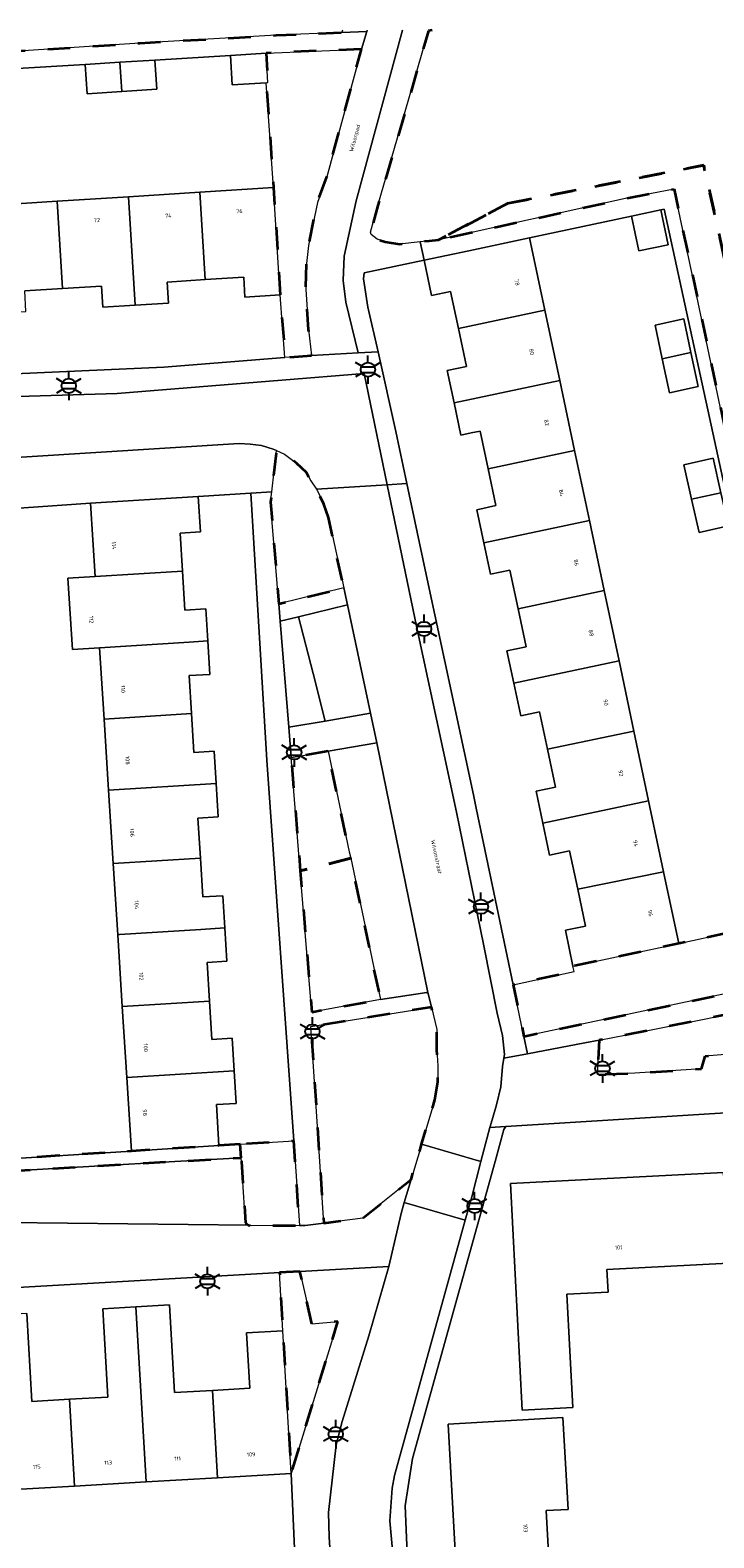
# Model space of a CAD drawing. Extents: x 105780 to 185197, y 477999 to 525027.
# Tile 126 of 256: x 106958 to 107018, y 479967 to 480100. Entities that reach past the tile are written whole.
import ezdxf
from ezdxf.enums import TextEntityAlignment as Align

# ---------------------------------------------------------------- set-up
doc = ezdxf.new("R2010")
doc.units = 0
doc.linetypes.add('XX-HIDDEN', pattern=[4, 2, -2])
for name, color, linetype, lineweight in [('B-GV-GR-HAAG_01-G', 252, 'GR-HAAG1', 13), ('B-GV-GR-MATERIAALGRENS-G', 252, 'XX-HIDDEN', 35), ('B-RO-IE-MEUBILAIR_WEGMEUBILAIR-S', 252, 'Continuous', 25), ('B-XX-KG-KADASTRAAL_BEBOUWING-G', 252, 'Continuous', 20), ('B1-WE-OG-BEBOUWING-T18', 7, 'Continuous', 18), ('B1-WE-OG-TERREIN_ERF-GV', 252, 'Continuous', 18), ('B1-WE-OG-TOPOGRAFIE-T18', 10, 'Continuous', 18), ('B1-WE-VH-VERHARDING_ASFALT-GV', 252, 'Continuous', 18), ('B1-WE-VH-VERHARDING_BETONSTRAATSTEEN-GV', 252, 'Continuous', 18), ('B1-WE-VH-VERHARDING_FUNDERING_ZAND-GV', 7, 'Continuous', 18), ('B1-WE-VH-VERHARDING_TEGEL-GV', 252, 'Continuous', 18)]:
    doc.layers.add(name, color=color, linetype=linetype, lineweight=lineweight)
doc.styles.add('NLCS-ISO', font='NLCS-ISO.ttf')
doc.styles.add('NLCS-ISO-M200-T18', font='NLCS-ISO.ttf', dxfattribs={"height": 0.36})
doc.linetypes.add('GR-HAAG1', pattern='A,6,[176,NLCS.shx,S=0.125,R=0,X=0,Y=0],-2', length=8)

# ---------------------------------------------------------------- blocks, each defined once
blk = doc.blocks.new('B-SIE-WEG_LICHTMAST-SO')
at = {"ltscale": 0.1}
for p, q in [((-1.1, 0.63), (-2.19, 1.27)), ((0, 1.27), (0, 2.53)), ((1.1, 0.63), (2.19, 1.27)), ((-1.1, -0.63), (-2.19, -1.27)), ((0, -1.27), (0, -2.53)), ((1.1, -0.63), (2.19, -1.27))]:
    blk.add_line(p, q, dxfattribs=at)
at = {"flags": 128}
for points in [[(-1.16, 0.5), (1.16, 0.5)], [(-1.16, -0.5), (1.16, -0.5)]]:
    blk.add_lwpolyline(points, dxfattribs=at)
at = {"ltscale": 0.1}
blk.add_circle((0, 0), 1.27, dxfattribs=at)
at = {"style": 'NLCS-ISO'}
blk.add_attdef('TYPE', text='', height=1.8, dxfattribs=at).set_placement((0, 2.53), align=Align.BOTTOM_CENTER)

msp = doc.modelspace()

# ---------------------------------------------------------------- linework, layer by layer
at = {"layer": 'B-GV-GR-HAAG_01-G', "flags": 128}
for points in [[(106981.447, 480048.152), (106979.83, 480047.756), (106980.586, 480038.386), (106983.818, 480038.936), (106982.738, 480043.133)], [(106976.301, 480001.517), (106974.418, 480001.4), (106966.682, 480000.91), (106954.538, 480000.15), (106954.54, 480000), (106954.567, 479999.111), (106956.314, 479999.172), (106970.526, 480000), (106976.374, 480000.334)]]:
    msp.add_lwpolyline(points, close=True, dxfattribs=at)
at = {"layer": 'B-GV-GR-MATERIAALGRENS-G', "flags": 128}
for points in [[(106899.96, 480100.013), (106900.788, 480094.677), (106902.229, 480094.74), (106906.062, 480094.908), (106919.676, 480095.873), (106947.698, 480097.574), (106967.413, 480098.865), (106979.473, 480099.56), (106985.294, 480099.797), (106985.352, 480100.013)], [(106993.282, 480100.013), (106992.954, 480099.948), (106991.939, 480096.461), (106988.464, 480084.524), (106987.82, 480082.153), (106987.887, 480081.934), (106988.398, 480081.522), (106989.119, 480081.313), (106990.375, 480081.091), (106992.218, 480081.302), (106993.016, 480081.393), (106993.845, 480081.488), (107000, 480084.704), (107017.281, 480088.066), (107028.562, 480037.561), (107032.786, 480018.954), (107033.08, 480014.436), (107037.444, 480014.511), (107040.714, 480022.533), (107041.165, 480024.19), (107042.854, 480025.506), (107036.732, 480049.453), (107036.751, 480049.726), (107033.365, 480064.523), (107030.285, 480077.437), (107029.729, 480081.306), (107027.206, 480098.863), (107027.184, 480100.013)]]:
    msp.add_lwpolyline(points, dxfattribs=at)
for points in [[(106987.023, 480098.338), (106978.58, 480097.984), (106978.748, 480095.378), (106978.599, 480095.366), (106979.247, 480086.097), (106979.843, 480076.606), (106980.256, 480071.072), (106982.588, 480071.257), (106982.347, 480073.539), (106982.107, 480077.078), (106982.171, 480079.376), (106982.341, 480080.966), (106983.123, 480084.781), (106983.963, 480087.054)], [(107000, 480084.704), (106993.845, 480081.488), (107010.374, 480085.121), (107014.675, 480085.962), (107019.355, 480063.813), (107023.167, 480046.452), (107028.021, 480022.087), (107028.056, 480021.913), (107029.329, 480014.316), (107030.854, 480014.397), (107033.08, 480014.436), (107032.786, 480018.954), (107028.562, 480037.561), (107017.281, 480088.066)], [(106984.092, 480056.915), (106983.705, 480058.101), (106983.112, 480059.343), (106983.045, 480059.441), (106982.54, 480060.179), (106982.161, 480060.907), (106981.266, 480061.742), (106980.222, 480062.519), (106979.496, 480062.847), (106979.086, 480059.203), (106978.982, 480058.277), (106979.706, 480049.293), (106985.451, 480050.7)], [(106984.062, 480036.265), (106980.802, 480035.701), (106981.61, 480025.68), (106986.067, 480026.804), (106985.945, 480027.378)], [(106986.067, 480026.804), (106981.61, 480025.68), (106982.163, 480018.827), (106982.616, 480013.211), (106988.714, 480014.31)], [(107027.729, 480017.528), (107026.997, 480021.846), (107026.804, 480021.801), (107024.21, 480021.261), (107015.081, 480019.254), (107005.719, 480017.273), (107005.82, 480016.796), (107000.436, 480015.61), (107001.39, 480011.056), (107027.742, 480016.645)], [(107028.022, 480010.779), (107028.15, 480011.567), (107027.972, 480014.244), (107027.963, 480014.736), (107010.442, 480011.182), (107008.037, 480010.725), (107007.892, 480007.698), (107011.201, 480007.79), (107017.075, 480008.184), (107017.425, 480009.312), (107026.31, 480010.056), (107026.071, 480008.788), (107027.002, 480009.177), (107027.692, 480009.945)], [(106993.518, 480005.452), (106993.773, 480007.029), (106993.782, 480008.44), (106993.688, 480009.88), (106993.677, 480011.664), (106993.215, 480013.641), (106982.549, 480011.916), (106983.328, 480000), (106983.683, 479994.554), (106987.143, 479994.983), (106991.406, 479998.393), (106991.881, 480000), (106992.227, 480001.152), (106992.338, 480001.522)], [(106976.301, 480001.517), (106974.418, 480001.4), (106966.682, 480000.91), (106954.538, 480000.15), (106954.54, 480000), (106954.567, 479999.111), (106956.314, 479999.172), (106970.526, 480000), (106976.374, 480000.334)], [(106981.154, 480000), (106981.026, 480001.809), (106976.301, 480001.517), (106976.374, 480000.334), (106976.397, 480000), (106976.769, 479994.56), (106977.017, 479994.369), (106977.258, 479994.314), (106981.549, 479994.346)], [(106981.581, 479990.275), (106979.775, 479990.173), (106980.073, 479985.023), (106980.803, 479972.405), (106984.937, 479985.843), (106982.624, 479985.641)]]:
    msp.add_lwpolyline(points, close=True, dxfattribs=at)
at = {"layer": 'B-XX-KG-KADASTRAAL_BEBOUWING-G', "flags": 128}
for points in [[(106965.667, 480097.17), (106962.594, 480096.968), (106962.764, 480094.384), (106965.83, 480094.585)], [(106968.748, 480097.373), (106965.667, 480097.17), (106965.83, 480094.585), (106968.918, 480094.788)], [(106978.58, 480097.984), (106975.43, 480097.78), (106975.598, 480095.174), (106978.599, 480095.366), (106978.748, 480095.378)], [(106960.099, 480084.893), (106953.784, 480084.496), (106954.385, 480074.949), (106957.354, 480075.135), (106957.24, 480076.96), (106960.585, 480077.17)], [(106966.415, 480085.29), (106960.099, 480084.893), (106960.585, 480077.17), (106964.045, 480077.388), (106964.163, 480075.515), (106967.019, 480075.694)], [(106972.719, 480085.686), (106966.415, 480085.29), (106967.019, 480075.694), (106969.961, 480075.879), (106969.843, 480077.746), (106973.205, 480077.957)], [(106979.247, 480086.097), (106972.719, 480085.686), (106973.205, 480077.957), (106976.608, 480078.171), (106976.719, 480076.41), (106979.843, 480076.606)], [(107013.504, 480084.116), (107010.893, 480083.572), (107011.534, 480080.499), (107014.145, 480081.043)], [(107001.882, 480081.645), (106996.507, 480080.508), (106992.562, 480079.674), (106993.222, 480076.556), (106994.902, 480076.911), (106995.595, 480073.634), (107003.235, 480075.25)], [(107003.235, 480075.25), (106995.595, 480073.634), (106996.306, 480070.275), (106994.607, 480069.916), (106995.208, 480067.074), (107004.547, 480069.05)], [(107013.613, 480070.968), (107016.148, 480071.505), (107015.512, 480074.484), (107012.978, 480073.943)], [(107016.148, 480071.505), (107013.613, 480070.968), (107014.256, 480067.956), (107016.79, 480068.497)], [(107004.547, 480069.05), (106995.208, 480067.074), (106995.814, 480064.211), (106996.722, 480064.403), (106997.517, 480064.571), (106998.223, 480061.235), (107005.858, 480062.85)], [(107005.858, 480062.85), (106998.223, 480061.235), (106998.912, 480057.976), (106997.23, 480057.62), (106997.852, 480054.679), (107007.17, 480056.65)], [(107016.217, 480058.564), (107018.81, 480059.112), (107018.124, 480062.165), (107015.539, 480061.584)], [(106972.59, 480058.797), (106963.055, 480058.193), (106963.466, 480051.708), (106971.196, 480052.198), (106970.985, 480055.533), (106972.79, 480055.648)], [(107018.81, 480059.112), (107016.217, 480058.564), (107016.88, 480055.614), (107019.465, 480056.195)], [(107007.17, 480056.65), (106997.852, 480054.679), (106998.438, 480051.909), (107000.151, 480052.271), (107000.874, 480048.857), (107008.478, 480050.465)], [(106971.196, 480052.198), (106963.466, 480051.708), (106961.059, 480051.556), (106961.458, 480045.259), (106963.865, 480045.411), (106971.796, 480045.913), (106973.437, 480046.017), (106973.257, 480048.863), (106971.414, 480048.746)], [(107008.478, 480050.465), (107000.874, 480048.857), (107001.582, 480045.506), (106999.887, 480045.148), (107000.493, 480042.282), (107009.793, 480044.25)], [(106973.437, 480046.017), (106971.796, 480045.913), (106963.865, 480045.411), (106964.264, 480039.103), (106971.983, 480039.592), (106971.77, 480042.946), (106973.624, 480043.063)], [(107009.793, 480044.25), (107000.493, 480042.282), (107001.101, 480039.409), (107002.773, 480039.763), (107003.477, 480036.436), (107011.105, 480038.05)], [(106971.983, 480039.592), (106964.264, 480039.103), (106964.662, 480032.816), (106974.161, 480033.417), (106973.98, 480036.272), (106972.2, 480036.159)], [(107011.105, 480038.05), (107003.477, 480036.436), (107004.185, 480033.086), (107002.463, 480032.722), (107003.061, 480029.896), (107012.411, 480031.874)], [(106974.161, 480033.417), (106964.662, 480032.816), (106965.073, 480026.329), (106972.779, 480026.817), (106972.556, 480030.338), (106974.349, 480030.452)], [(107012.411, 480031.874), (107003.061, 480029.896), (107003.658, 480027.074), (107005.424, 480027.448), (107006.141, 480024.061), (107013.738, 480025.604)], [(106972.779, 480026.817), (106965.073, 480026.329), (106965.471, 480020.042), (106965.61, 480020.051), (106972.805, 480020.507), (106974.933, 480020.642), (106974.752, 480023.494), (106972.996, 480023.383)], [(107013.738, 480025.604), (107006.141, 480024.061), (107006.828, 480020.812), (107005.05, 480020.436), (107005.719, 480017.273), (107015.081, 480019.254)], [(106974.933, 480020.642), (106972.805, 480020.507), (106965.61, 480020.051), (106965.471, 480020.042), (106965.873, 480013.693), (106973.586, 480014.182), (106973.371, 480017.585), (106975.12, 480017.696)], [(106973.586, 480014.182), (106965.873, 480013.693), (106966.269, 480007.427), (106975.764, 480008.023), (106975.582, 480010.888), (106973.802, 480010.776)], [(106975.764, 480008.023), (106966.269, 480007.427), (106966.682, 480000.91), (106974.418, 480001.4), (106974.189, 480005.02), (106975.947, 480005.132)], [(107019.023, 479999.034), (107000.185, 479998.057), (107001.225, 479978.013), (107005.695, 479978.245), (107005.176, 479988.255), (107008.827, 479988.444), (107008.723, 479990.446), (107019.486, 479991.004)], [(106961.206, 479978.974), (106957.875, 479978.781), (106957.426, 479986.551), (106954.438, 479986.378), (106955.332, 479970.931), (106961.65, 479971.297)], [(106967.072, 479987.144), (106964.147, 479986.975), (106964.599, 479979.17), (106961.206, 479978.974), (106961.65, 479971.297), (106967.968, 479971.662)], [(106973.838, 479979.762), (106970.5, 479979.569), (106970.051, 479987.316), (106967.072, 479987.144), (106967.968, 479971.662), (106974.286, 479972.028)], [(106973.838, 479979.762), (106974.286, 479972.028), (106980.803, 479972.405), (106980.073, 479985.023), (106976.856, 479984.837), (106977.138, 479979.953)], [(106995.72, 479958.051), (107003.943, 479958.509), (107003.351, 479969.135), (107005.283, 479969.243), (107004.831, 479977.349), (106994.677, 479976.783)]]:
    msp.add_lwpolyline(points, close=True, dxfattribs=at)
at = {"layer": 'B1-WE-OG-TERREIN_ERF-GV', "flags": 128}
for points in [[(106953.784, 480084.496), (106960.099, 480084.893), (106966.415, 480085.29), (106972.719, 480085.686), (106979.247, 480086.097), (106978.599, 480095.366), (106975.598, 480095.174), (106975.43, 480097.78), (106968.748, 480097.373), (106968.918, 480094.788), (106965.83, 480094.585), (106962.764, 480094.384), (106962.594, 480096.968), (106956.112, 480096.583)], [(106953.04, 480069.475), (106969.555, 480070.221), (106980.256, 480071.072), (106979.843, 480076.606), (106976.719, 480076.41), (106976.608, 480078.171), (106973.205, 480077.957), (106969.843, 480077.746), (106969.961, 480075.879), (106967.019, 480075.694), (106964.163, 480075.515), (106964.045, 480077.388), (106960.585, 480077.17), (106957.24, 480076.96)], [(106954.538, 480000.15), (106966.682, 480000.91), (106966.269, 480007.427), (106965.873, 480013.693), (106965.471, 480020.042), (106965.073, 480026.329), (106964.662, 480032.816), (106964.264, 480039.103), (106963.865, 480045.411), (106961.458, 480045.259), (106961.059, 480051.556), (106963.466, 480051.708), (106963.055, 480058.193), (106953.786, 480057.538)], [(107021.116, 480004.413), (106999.776, 480003.083), (106999.619, 480002.837), (106998.832, 480000), (106991.537, 479973.731), (106990.892, 479969.567), (106991.26, 479960.459), (106992.16, 479948.388), (106994.168, 479917.476), (107019.932, 479918.818)], [(107019.486, 479991.004), (107008.723, 479990.446), (107008.827, 479988.444), (107005.176, 479988.255), (107005.695, 479978.245), (107001.225, 479978.013), (107000.185, 479998.057), (107019.023, 479999.034)], [(106957.426, 479986.551), (106957.875, 479978.781), (106961.206, 479978.974), (106964.599, 479979.17), (106964.147, 479986.975), (106967.072, 479987.144), (106970.051, 479987.316), (106970.5, 479979.569), (106973.838, 479979.762), (106977.138, 479979.953), (106976.856, 479984.837), (106980.073, 479985.023), (106979.775, 479990.173), (106979.301, 479990.146), (106942.652, 479988.071)]]:
    msp.add_lwpolyline(points, dxfattribs=at)
for points in [[(107013.791, 480084.176), (107013.504, 480084.116), (107014.145, 480081.043), (107011.534, 480080.499), (107010.893, 480083.572), (107001.882, 480081.645), (107003.235, 480075.25), (107004.547, 480069.05), (107005.858, 480062.85), (107007.17, 480056.65), (107008.478, 480050.465), (107009.793, 480044.25), (107011.105, 480038.05), (107012.411, 480031.874), (107013.738, 480025.604), (107015.081, 480019.254), (107024.21, 480021.261), (107023.535, 480024.319), (107026.123, 480024.89), (107026.804, 480021.801), (107026.997, 480021.846), (107026.987, 480021.907), (107022.699, 480043.283)], [(106998.223, 480061.235), (106997.517, 480064.571), (106996.722, 480064.403), (106995.814, 480064.211), (106995.208, 480067.074), (106994.607, 480069.916), (106996.306, 480070.275), (106995.595, 480073.634), (106994.902, 480076.911), (106993.222, 480076.556), (106992.562, 480079.674), (106987.251, 480078.551), (106987.189, 480078.03), (106987.594, 480075.536), (106988.486, 480071.572), (106990.069, 480064.535), (106991.04, 480059.923), (106992.642, 480052.316), (106996.918, 480032.403), (106997.164, 480031.227), (107000.436, 480015.61), (107005.82, 480016.796), (107005.719, 480017.273), (107005.05, 480020.436), (107006.828, 480020.812), (107006.141, 480024.061), (107005.424, 480027.448), (107003.658, 480027.074), (107003.061, 480029.896), (107002.463, 480032.722), (107004.185, 480033.086), (107003.477, 480036.436), (107002.773, 480039.763), (107001.101, 480039.409), (107000.493, 480042.282), (106999.887, 480045.148), (107001.582, 480045.506), (107000.874, 480048.857), (107000.151, 480052.271), (106998.438, 480051.909), (106997.852, 480054.679), (106997.23, 480057.62), (106998.912, 480057.976)], [(107014.256, 480067.956), (107013.613, 480070.968), (107012.978, 480073.943), (107015.512, 480074.484), (107016.148, 480071.505), (107016.79, 480068.497)], [(107015.539, 480061.584), (107018.124, 480062.165), (107018.81, 480059.112), (107019.465, 480056.195), (107016.88, 480055.614), (107016.217, 480058.564)], [(106978.649, 480035.481), (106977.227, 480059.091), (106972.59, 480058.797), (106972.79, 480055.648), (106970.985, 480055.533), (106971.196, 480052.198), (106971.414, 480048.746), (106973.257, 480048.863), (106973.437, 480046.017), (106973.624, 480043.063), (106971.77, 480042.946), (106971.983, 480039.592), (106972.2, 480036.159), (106973.98, 480036.272), (106974.161, 480033.417), (106974.349, 480030.452), (106972.556, 480030.338), (106972.779, 480026.817), (106972.996, 480023.383), (106974.752, 480023.494), (106974.933, 480020.642), (106975.12, 480017.696), (106973.371, 480017.585), (106973.586, 480014.182), (106973.802, 480010.776), (106975.582, 480010.888), (106975.764, 480008.023), (106975.947, 480005.132), (106974.189, 480005.02), (106974.418, 480001.4), (106976.301, 480001.517), (106981.026, 480001.809)], [(107004.979, 479939.977), (107004.986, 479939.848), (107008.016, 479940.017), (107008.621, 479929.158), (107010.682, 479929.273), (107011.114, 479921.529), (107000.952, 479920.963), (106999.909, 479939.695), (106996.759, 479939.394), (106996.752, 479939.519), (106995.72, 479958.051), (106994.677, 479976.783), (107004.831, 479977.349), (107005.283, 479969.243), (107003.351, 479969.135), (107003.943, 479958.509), (107004.121, 479955.304), (107006.161, 479955.418), (107009.09, 479955.581), (107009.537, 479947.551), (107006.608, 479947.388), (107004.572, 479947.275)], [(106980.803, 479972.405), (106974.286, 479972.028), (106967.968, 479971.662), (106961.65, 479971.297), (106955.332, 479970.931), (106949.014, 479970.565), (106942.697, 479970.2), (106936.379, 479969.834), (106930.04, 479969.467), (106923.743, 479969.103), (106917.425, 479968.737), (106910.907, 479968.36), (106911.539, 479956.37), (106921.523, 479956.856), (106922.004, 479956.885), (106954.201, 479958.798), (106976.048, 479960.159), (106976.433, 479960.183), (106981.341, 479960.489)]]:
    msp.add_lwpolyline(points, close=True, dxfattribs=at)
at = {"layer": 'B1-WE-VH-VERHARDING_ASFALT-GV', "flags": 128}
for points in [[(106987.522, 480100.013), (106987.484, 480099.886), (106987.023, 480098.338), (106983.963, 480087.054), (106983.123, 480084.781), (106982.341, 480080.966), (106982.171, 480079.376), (106982.107, 480077.078), (106982.347, 480073.539), (106982.588, 480071.257), (106986.723, 480071.478), (106985.633, 480075.975), (106985.412, 480077.884), (106985.501, 480080.03), (106986.558, 480084.926), (106990.646, 480100.013)], [(106985.352, 480100.013), (106985.294, 480099.797), (106987.484, 480099.886), (106987.522, 480100.013)], [(106925.483, 480060.293), (106976.195, 480063.458), (106977.165, 480063.426), (106978.175, 480063.293), (106979.212, 480062.975), (106979.496, 480062.847), (106980.222, 480062.519), (106981.266, 480061.742), (106982.161, 480060.907), (106982.54, 480060.179), (106983.045, 480059.441), (106989.283, 480059.816), (106987.245, 480069.653), (106965.43, 480067.893), (106955.689, 480067.611)]]:
    msp.add_lwpolyline(points, dxfattribs=at)
for points in [[(106997.851, 480019.076), (106997.29, 480021.797), (106995.419, 480030.878), (106991.871, 480047.328), (106989.283, 480059.816), (106983.045, 480059.441), (106983.112, 480059.343), (106983.705, 480058.101), (106984.092, 480056.915), (106985.451, 480050.7), (106985.771, 480049.211), (106987.824, 480039.619), (106988.376, 480037.012), (106992.889, 480014.944), (106992.911, 480014.834), (106993.215, 480013.641), (106993.677, 480011.664), (106993.688, 480009.88), (106993.782, 480008.44), (106993.773, 480007.029), (106993.518, 480005.452), (106992.338, 480001.522), (106997.581, 480000), (106998.24, 480002.559), (106998.369, 480002.998), (106998.569, 480003.681), (106998.959, 480005.011), (106999.35, 480006.596), (106999.492, 480008.405), (106999.606, 480009.124), (106999.657, 480009.45), (106999.498, 480011.142), (106999.019, 480013.122)], [(106991.164, 479947.086), (106989.794, 479965.315), (106989.536, 479968.224), (106989.72, 479971.123), (106989.933, 479972.222), (106996.2, 479994.798), (106990.807, 479996.363), (106990.523, 479995.401), (106989.449, 479990.72), (106987.672, 479984.575), (106985.325, 479977.005), (106984.79, 479974.937), (106984.108, 479968.97), (106984.175, 479966.781), (106984.362, 479963.613), (106984.662, 479960.696), (106984.834, 479959.031), (106985.106, 479955.258), (106985.935, 479941.878), (106986.024, 479940.267), (106986.378, 479933.758), (106986.756, 479926.812), (106992.134, 479927.085)]]:
    msp.add_lwpolyline(points, close=True, dxfattribs=at)
at = {"layer": 'B1-WE-VH-VERHARDING_BETONSTRAATSTEEN-GV', "flags": 128}
for points in [[(106985.771, 480049.211), (106981.447, 480048.152), (106982.738, 480043.133), (106983.818, 480038.936), (106987.824, 480039.619)], [(106988.376, 480037.012), (106984.062, 480036.265), (106985.945, 480027.378), (106986.067, 480026.804), (106988.714, 480014.31), (106992.805, 480014.931), (106992.911, 480014.834), (106992.889, 480014.944)], [(106997.581, 480000), (106992.338, 480001.522), (106992.227, 480001.152), (106991.881, 480000), (106991.406, 479998.393), (106990.807, 479996.363), (106996.2, 479994.798), (106996.776, 479996.872)], [(106976.397, 480000), (106976.374, 480000.334), (106970.526, 480000), (106956.314, 479999.172), (106956.207, 479998.962), (106956.43, 479995.762), (106956.361, 479995.146), (106955.976, 479994.718), (106955.692, 479994.617), (106977.017, 479994.369), (106976.769, 479994.56)]]:
    msp.add_lwpolyline(points, close=True, dxfattribs=at)
for points in [[(107026.31, 480010.056), (107017.425, 480009.312), (107017.075, 480008.184), (107011.201, 480007.79), (107007.892, 480007.698), (107008.037, 480010.725), (107006.781, 480010.487), (107001.711, 480009.524), (106999.606, 480009.124), (106999.492, 480008.405), (106999.35, 480006.596), (106998.959, 480005.011), (106998.569, 480003.681), (106998.369, 480002.998), (106999.776, 480003.083), (107021.116, 480004.413)], [(106942.652, 479988.071), (106979.301, 479990.146), (106979.775, 479990.173), (106981.581, 479990.275), (106989.449, 479990.72), (106990.523, 479995.401), (106990.807, 479996.363), (106991.406, 479998.393), (106987.143, 479994.983), (106983.683, 479994.554), (106982.031, 479994.35), (106981.549, 479994.346), (106977.258, 479994.314), (106977.017, 479994.369), (106955.692, 479994.617)]]:
    msp.add_lwpolyline(points, dxfattribs=at)
at = {"layer": 'B1-WE-VH-VERHARDING_FUNDERING_ZAND-GV', "flags": 128}
msp.add_lwpolyline([(106956.112, 480096.583), (106962.594, 480096.968), (106965.667, 480097.17), (106968.748, 480097.373), (106975.43, 480097.78), (106978.58, 480097.984), (106987.023, 480098.338), (106987.484, 480099.886), (106985.294, 480099.797), (106979.473, 480099.56), (106967.413, 480098.865), (106947.698, 480097.574)], dxfattribs=at)
msp.add_lwpolyline([(107023.167, 480046.452), (107019.355, 480063.813), (107014.675, 480085.962), (107010.374, 480085.121), (106993.845, 480081.488), (106993.016, 480081.393), (106992.218, 480081.302), (106992.562, 480079.674), (106996.507, 480080.508), (107001.882, 480081.645), (107010.893, 480083.572), (107013.504, 480084.116), (107013.791, 480084.176), (107022.699, 480043.283), (107026.987, 480021.907), (107026.997, 480021.846), (107028.021, 480022.087)], close=True, dxfattribs=at)
at = {"layer": 'B1-WE-VH-VERHARDING_TEGEL-GV', "flags": 128}
for points in [[(106990.646, 480100.013), (106986.558, 480084.926), (106985.501, 480080.03), (106985.412, 480077.884), (106985.633, 480075.975), (106986.723, 480071.478), (106988.486, 480071.572), (106987.594, 480075.536), (106987.189, 480078.03), (106987.251, 480078.551), (106992.562, 480079.674), (106992.218, 480081.302), (106990.375, 480081.091), (106989.119, 480081.313), (106988.398, 480081.522), (106987.887, 480081.934), (106987.82, 480082.153), (106988.464, 480084.524), (106991.939, 480096.461), (106992.954, 480099.948), (106993.282, 480100.013)], [(106955.689, 480067.611), (106965.43, 480067.893), (106987.245, 480069.653), (106989.283, 480059.816), (106991.04, 480059.923), (106990.069, 480064.535), (106988.486, 480071.572), (106986.723, 480071.478), (106982.588, 480071.257), (106980.256, 480071.072), (106969.555, 480070.221), (106953.04, 480069.475)], [(106953.786, 480057.538), (106963.055, 480058.193), (106972.59, 480058.797), (106977.227, 480059.091), (106979.086, 480059.203), (106979.496, 480062.847), (106979.212, 480062.975), (106978.175, 480063.293), (106977.165, 480063.426), (106976.195, 480063.458), (106925.483, 480060.293)], [(106991.26, 479960.459), (106990.892, 479969.567), (106991.537, 479973.731), (106998.832, 480000), (106999.619, 480002.837), (106999.776, 480003.083), (106998.369, 480002.998), (106998.24, 480002.559), (106997.581, 480000), (106996.776, 479996.872), (106996.2, 479994.798), (106989.933, 479972.222), (106989.72, 479971.123), (106989.536, 479968.224), (106989.794, 479965.315)], [(106984.362, 479963.613), (106984.175, 479966.781), (106984.108, 479968.97), (106984.79, 479974.937), (106985.325, 479977.005), (106987.672, 479984.575), (106989.449, 479990.72), (106981.581, 479990.275), (106982.624, 479985.641), (106984.937, 479985.843), (106980.803, 479972.405), (106981.341, 479960.489)]]:
    msp.add_lwpolyline(points, dxfattribs=at)
for points in [[(106991.04, 480059.923), (106989.283, 480059.816), (106991.871, 480047.328), (106995.419, 480030.878), (106997.29, 480021.797), (106997.851, 480019.076), (106999.019, 480013.122), (106999.498, 480011.142), (106999.657, 480009.45), (106999.606, 480009.124), (107001.711, 480009.524), (107001.39, 480011.056), (107000.436, 480015.61), (106997.164, 480031.227), (106996.918, 480032.403), (106992.642, 480052.316)], [(106993.215, 480013.641), (106992.911, 480014.834), (106992.805, 480014.931), (106988.714, 480014.31), (106982.616, 480013.211), (106982.163, 480018.827), (106981.61, 480025.68), (106980.802, 480035.701), (106980.586, 480038.386), (106979.83, 480047.756), (106979.706, 480049.293), (106978.982, 480058.277), (106979.086, 480059.203), (106977.227, 480059.091), (106978.649, 480035.481), (106981.026, 480001.809), (106981.154, 480000), (106981.549, 479994.346), (106982.031, 479994.35), (106983.683, 479994.554), (106983.328, 480000), (106982.549, 480011.916)], [(106985.771, 480049.211), (106985.451, 480050.7), (106979.706, 480049.293), (106979.83, 480047.756), (106981.447, 480048.152)], [(106987.824, 480039.619), (106983.818, 480038.936), (106980.586, 480038.386), (106980.802, 480035.701), (106984.062, 480036.265), (106988.376, 480037.012)], [(107027.963, 480014.736), (107027.972, 480014.244), (107028.15, 480011.567), (107028.022, 480010.779), (107027.692, 480009.945), (107027.002, 480009.177), (107029.655, 480009.415), (107029.507, 480011.639), (107029.329, 480014.316), (107028.056, 480021.913), (107028.021, 480022.087), (107026.997, 480021.846), (107027.729, 480017.528), (107027.742, 480016.645), (107001.39, 480011.056), (107001.711, 480009.524), (107006.781, 480010.487), (107008.037, 480010.725), (107010.442, 480011.182)]]:
    msp.add_lwpolyline(points, close=True, dxfattribs=at)

# ---------------------------------------------------------------- block references
at = {"layer": 'B-RO-IE-MEUBILAIR_WEGMEUBILAIR-S', "xscale": 0.5, "yscale": 0.5, "zscale": 0.5}
for p in [(106987.59, 480070), (106961.136, 480068.57), (106992.554, 480047.082), (106981.067, 480036.16), (106997.588, 480022.518), (106982.682, 480011.486), (107008.333, 480008.219), (106997.02, 479996.061), (106973.399, 479989.405), (106984.746, 479975.892)]:
    msp.add_blockref('B-SIE-WEG_LICHTMAST-SO', p, dxfattribs=at)

# ---------------------------------------------------------------- texts
at = {"layer": 'B1-WE-OG-BEBOUWING-T18', "style": 'NLCS-ISO-M200-T18'}
for s, rotation, p in [('74', 3.6, (106969.94, 480083.609)), ('76', 3.6, (106976.22, 480084.004)), ('72', 3.6, (106963.625, 480083.212)), ('78', 282, (107000.772, 480077.714)), ('80', 282, (107002.071, 480071.573)), ('82', 282, (107003.395, 480065.314)), ('84', 282, (107004.707, 480059.114)), ('114', 273.7, (106965.136, 480054.45)), ('86', 282, (107006.011, 480052.949)), ('112', 273.7, (106963.134, 480047.908)), ('88', 282, (107007.33, 480046.714)), ('110', 273.7, (106965.94, 480041.757)), ('90', 282, (107008.629, 480040.573)), ('108', 273.7, (106966.338, 480035.46)), ('92', 282, (107009.953, 480034.314)), ('106', 273.7, (106966.743, 480029.072)), ('94', 282, (107011.265, 480028.114)), ('104', 273.7, (106967.147, 480022.685)), ('96', 282, (107012.569, 480021.949)), ('102', 273.7, (106967.547, 480016.368)), ('100', 273.7, (106967.947, 480010.06)), ('98', 273.7, (106967.871, 480004.314)), ('101', 3, (107009.758, 479992.402)), ('109', 3.3, (106977.255, 479974.102)), ('115', 3.3, (106958.302, 479973.005)), ('113', 3.3, (106964.619, 479973.37)), ('111', 3.3, (106970.748, 479973.725)), ('103', 273.2, (107001.535, 479967.588))]:
    msp.add_text(s, height=0.36, rotation=rotation, dxfattribs=at).set_placement(p, align=Align.MIDDLE)
at = {"layer": 'B1-WE-OG-TOPOGRAFIE-T18', "style": 'NLCS-ISO-M200-T18'}
for s, rotation, p in [('Wilsonpad', 74.9, (106986.474, 480090.466)), ('Wilsonstraat', 282.1, (106993.658, 480026.933))]:
    msp.add_text(s, height=0.36, rotation=rotation, dxfattribs=at).set_placement(p, align=Align.MIDDLE)

doc.saveas('drawing.dxf')
